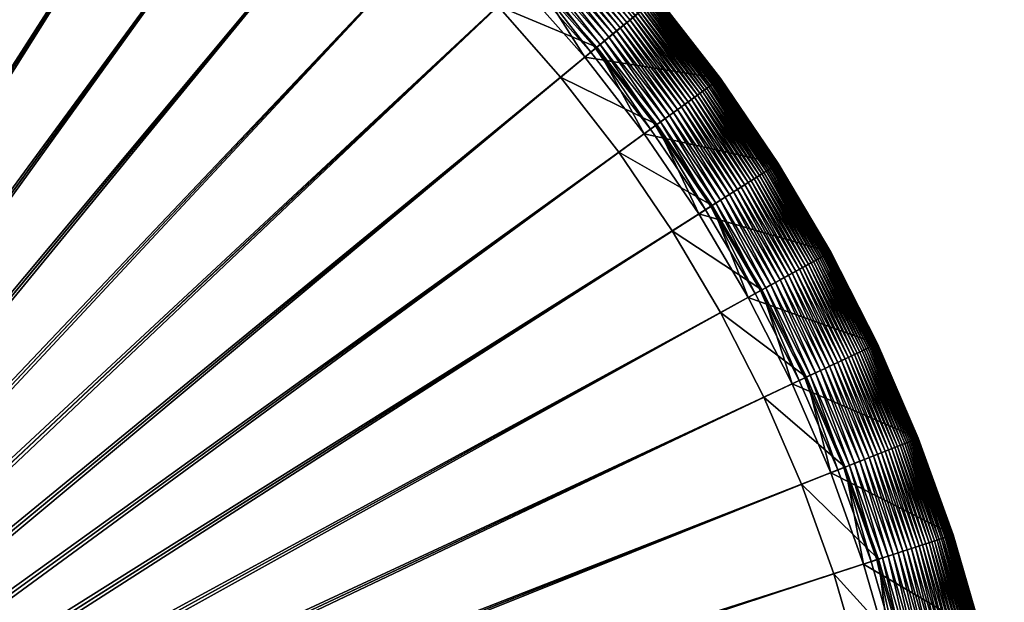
# Model space of a CAD drawing. Header units: millimetres. Extents: x -38.8 to 49.8, y -3.5 to 19.4.
# Tile 211 of 256: x -1.9 to 0.2, y 0.9 to 2.2. Entities that reach past the tile are written whole.
import ezdxf

# ---------------------------------------------------------------- set-up
doc = ezdxf.new("R2010")
doc.units = ezdxf.units.MM
doc.layers.get('0').update_dxf_attribs({"true_color": 0x5890e1})

msp = doc.modelspace()

# ---------------------------------------------------------------- meshes
at = {"color": 206, "true_color": 0x6c0888}
mesh = msp.add_polyface(dxfattribs=at)
corners = [(-3.2266, 3.3407, -9.7854), (-3.2123, 0.2265, -9.7854), (-3.0168, 3.3341, -9.7854), (-3.2266, 0.2269, -10.1714), (-3.2266, 3.2562, -10.1546), (-3.0221, 3.2497, -10.1546), (-3.1981, 0.2251, -9.7854), (-2.8079, 3.3143, -9.7854), (-3.2123, 0.2265, -10.1714), (-2.8185, 3.2305, -10.1546), (-3.1841, 0.2229, -9.7854), (-2.6006, 3.2815, -9.7854), (-3.1981, 0.2251, -10.1714), (-2.6164, 3.1985, -10.1546), (-3.1701, 0.2198, -9.7854), (-2.3958, 3.2357, -9.7854), (-3.1841, 0.2229, -10.1714), (-2.4168, 3.1539, -10.1546), (-3.1565, 0.2158, -9.7854), (-2.1943, 3.1772, -9.7854), (-3.1701, 0.2198, -10.1714), (-2.2204, 3.0968, -10.1546), (-3.143, 0.211, -9.7854), (-1.9968, 3.1061, -9.7854), (-3.1565, 0.2158, -10.1714), (-2.0279, 3.0275, -10.1546), (-3.13, 0.2053, -9.7854), (-1.8042, 3.0227, -9.7854), (-3.143, 0.211, -10.1714), (-1.8402, 2.9463, -10.1546), (-3.1173, 0.1989, -9.7854), (-1.6172, 2.9274, -9.7854), (-3.13, 0.2053, -10.1714), (-1.6579, 2.8534, -10.1546), (-3.105, 0.1916, -9.7854), (-1.4366, 2.8206, -9.7854), (-3.1173, 0.1989, -10.1714), (-1.4818, 2.7493, -10.1546), (-1.4225, 2.8428, -9.7866), (-1.2551, 2.7135, -9.7857), (-1.2475, 2.7239, -9.7866), (-1.4294, 2.832, -9.7857), (-1.263, 2.7027, -9.7854), (-3.0932, 0.1836, -9.7854), (-3.105, 0.1916, -10.1714), (-1.3127, 2.6343, -10.1546), (-1.4275, 2.8349, -10.408), (-1.2531, 2.7163, -10.408), (-1.2729, 2.689, -12.6111), (-1.182, 2.8141, -9.8368), (-1.1858, 2.8089, -9.8303), (-1.0135, 2.6752, -9.8303), (-1.1899, 2.8032, -9.8241), (-1.0179, 2.6698, -9.8241), (-1.1943, 2.7972, -9.8183), (-1.0227, 2.6641, -9.8183), (-1.199, 2.7908, -9.813), (-1.0277, 2.6579, -9.813), (-1.2039, 2.7839, -9.808), (-1.0331, 2.6514, -9.808), (-1.2092, 2.7767, -9.8035), (-1.0388, 2.6445, -9.8035), (-1.2148, 2.769, -9.7994), (-1.0449, 2.6372, -9.7994), (-1.2207, 2.7609, -9.7958), (-1.0513, 2.6295, -9.7958), (-1.2269, 2.7523, -9.7927), (-1.058, 2.6213, -9.7927), (-1.2334, 2.7433, -9.7902), (-1.0651, 2.6128, -9.7902), (-1.2403, 2.7339, -9.7881), (-1.0726, 2.6037, -9.7881), (-1.0804, 2.5943, -9.7866), (-1.0886, 2.5844, -9.7857), (-1.0972, 2.574, -9.7854), (-3.0819, 0.1749, -9.7854), (-3.0932, 0.1836, -10.1714), (-1.151, 2.5089, -10.1546), (-1.0864, 2.587, -10.408), (-1.1079, 2.561, -12.6111), (-1.1537, 2.853, -12.7647), (-0.9787, 2.7173, -12.7647), (-3.0712, 0.1654, -9.7854), (-0.9397, 2.4352, -9.7854), (-3.0819, 0.1749, -10.1714), (-0.9976, 2.3736, -10.1546), (-3.0612, 0.1554, -9.7854), (-0.7913, 2.2868, -9.7854), (-3.0712, 0.1654, -10.1714), (-0.8529, 2.229, -10.1546), (-3.0517, 0.1447, -9.7854), (-0.6526, 2.1294, -9.7854), (-3.0612, 0.1554, -10.1714), (-0.7177, 2.0756, -10.1546), (-3.043, 0.1334, -9.7854), (-0.5239, 1.9636, -9.7854), (-3.0517, 0.1447, -10.1714), (-0.5923, 1.9139, -10.1546)]
mesh.append_faces([[corners[k] for k in face] for face in [(0, 1, 2), (2, 6, 7), (7, 10, 11), (11, 14, 15), (15, 18, 19), (19, 22, 23), (23, 26, 27), (27, 30, 31), (31, 34, 35), (38, 39, 40), (41, 42, 39), (35, 43, 42), (37, 47, 45), (46, 48, 47), (68, 71, 69), (70, 72, 71), (40, 73, 72), (39, 74, 73), (42, 75, 74), (45, 78, 77), (47, 79, 78), (48, 81, 79), (74, 82, 83), (83, 86, 87), (87, 90, 91), (91, 94, 95)]], dxfattribs={"vtx0": -1, "color": 206})
mesh.append_faces([[corners[k] for k in face] for face in [(3, 4, 5), (8, 5, 9), (12, 9, 13), (16, 13, 17), (20, 17, 21), (24, 21, 25), (28, 25, 29), (32, 29, 33), (36, 33, 37), (44, 37, 45), (37, 46, 47), (49, 50, 51), (50, 52, 53), (52, 54, 55), (54, 56, 57), (56, 58, 59), (58, 60, 61), (60, 62, 63), (62, 64, 65), (64, 66, 67), (66, 68, 69), (68, 70, 71), (70, 40, 72), (40, 39, 73), (39, 42, 74), (76, 45, 77), (45, 47, 78), (47, 48, 79), (48, 80, 81), (84, 77, 85), (88, 85, 89), (92, 89, 93), (96, 93, 97)]], dxfattribs={"vtx2": -1, "color": 206})
mesh = msp.add_polyface(dxfattribs=at)
corners = [(-3.1701, 0.2198, -10.1714), (-2.2204, 3.0968, -10.1546), (-3.1565, 0.2158, -10.1714), (-2.1943, 3.1772, -9.7854), (-3.1565, 0.2158, -9.7854), (-3.143, 0.211, -9.7854), (-2.0279, 3.0275, -10.1546), (-3.143, 0.211, -10.1714), (-1.9968, 3.1061, -9.7854), (-3.13, 0.2053, -9.7854), (-1.8402, 2.9463, -10.1546), (-3.13, 0.2053, -10.1714), (-1.8042, 3.0227, -9.7854), (-3.1173, 0.1989, -9.7854), (-1.6579, 2.8534, -10.1546), (-3.1173, 0.1989, -10.1714), (-1.6172, 2.9274, -9.7854), (-3.105, 0.1916, -9.7854), (-1.4818, 2.7493, -10.1546), (-3.105, 0.1916, -10.1714), (-1.4366, 2.8206, -9.7854), (-3.0932, 0.1836, -9.7854), (-1.3127, 2.6343, -10.1546), (-3.0932, 0.1836, -10.1714), (-1.263, 2.7027, -9.7854), (-3.0819, 0.1749, -9.7854), (-1.151, 2.5089, -10.1546), (-3.0819, 0.1749, -10.1714), (-1.0972, 2.574, -9.7854), (-3.0712, 0.1654, -9.7854), (-0.9976, 2.3736, -10.1546), (-3.0712, 0.1654, -10.1714), (-0.9397, 2.4352, -9.7854), (-3.0612, 0.1554, -9.7854), (-0.8529, 2.229, -10.1546), (-3.0612, 0.1554, -10.1714), (-0.7913, 2.2868, -9.7854), (-3.0517, 0.1447, -9.7854), (-0.7177, 2.0756, -10.1546), (-3.0517, 0.1447, -10.1714), (-0.6526, 2.1294, -9.7854), (-3.043, 0.1334, -9.7854), (-0.5923, 1.9139, -10.1546), (-3.043, 0.1334, -10.1714), (-0.5239, 1.9636, -9.7854), (-3.035, 0.1216, -9.7854), (-0.406, 1.79, -9.7854), (-0.4773, 1.7447, -10.1546), (-3.035, 0.1216, -10.1714), (-3.0277, 0.1093, -9.7854), (-0.2991, 1.6094, -9.7854), (-0.3732, 1.5687, -10.1546), (-3.0277, 0.1093, -10.1714), (-3.0212, 0.0966, -9.7854), (-0.2039, 1.4224, -9.7854), (-0.2803, 1.3864, -10.1546), (-3.0212, 0.0966, -10.1714), (-3.0156, 0.0835, -9.7854), (-0.1205, 1.2298, -9.7854), (-0.1991, 1.1987, -10.1546), (-3.0156, 0.0835, -10.1714), (-3.0108, 0.0701, -9.7854), (-0.0494, 1.0323, -9.7854), (-0.1298, 1.0062, -10.1546), (-3.0108, 0.0701, -10.1714), (-3.0068, 0.0564, -9.7854), (0.0091, 0.8308, -9.7854), (-0.0727, 0.8098, -10.1546), (-3.0068, 0.0564, -10.1714), (-3.0037, 0.0425, -9.7854), (0.0549, 0.626, -9.7854), (-0.0281, 0.6101, -10.1546), (-3.0037, 0.0425, -10.1714), (-3.0014, 0.0284, -9.7854), (0.0877, 0.4187, -9.7854), (0.0039, 0.4081, -10.1546), (-3.0014, 0.0284, -10.1714), (-3.0001, 0.0142, -9.7854), (0.0232, 0.2045, -10.1546), (-3.0001, 0.0142, -10.1714), (0.1075, 0.2098, -9.7854), (-2.9996, 0, -9.7854), (0.0296, 0, -10.1546), (-2.9996, 0, -10.1714)]
mesh.append_faces([[corners[k] for k in face] for face in [(0, 1, 2), (2, 6, 7), (7, 10, 11), (11, 14, 15), (15, 18, 19), (19, 22, 23), (23, 26, 27), (27, 30, 31), (31, 34, 35), (35, 38, 39), (39, 42, 43), (44, 45, 46), (43, 47, 48), (46, 49, 50), (48, 51, 52), (50, 53, 54), (52, 55, 56), (54, 57, 58), (56, 59, 60), (58, 61, 62), (60, 63, 64), (62, 65, 66), (64, 67, 68), (66, 69, 70), (68, 71, 72), (70, 73, 74), (72, 75, 76), (76, 78, 79), (79, 82, 83)]], dxfattribs={"vtx0": -1, "color": 206})
mesh.append_faces([[corners[k] for k in face] for face in [(3, 4, 5), (8, 5, 9), (12, 9, 13), (16, 13, 17), (20, 17, 21), (24, 21, 25), (28, 25, 29), (32, 29, 33), (36, 33, 37), (40, 37, 41), (44, 41, 45), (43, 42, 47), (46, 45, 49), (48, 47, 51), (50, 49, 53), (52, 51, 55), (54, 53, 57), (56, 55, 59), (58, 57, 61), (60, 59, 63), (62, 61, 65), (64, 63, 67), (66, 65, 69), (68, 67, 71), (70, 69, 73), (72, 71, 75), (74, 73, 77), (76, 75, 78), (80, 77, 81), (79, 78, 82)]], dxfattribs={"vtx2": -1, "color": 206})
mesh = msp.add_polyface(dxfattribs=at)
corners = [(-0.9976, 2.3736, -10.1546), (-0.779, 2.2984, -10.408), (-0.8529, 2.229, -10.1546), (-0.9282, 2.4476, -10.408), (-0.8037, 2.2753, -12.6111), (-0.6582, 2.4119, -9.9359), (-0.5131, 2.2448, -9.9266), (-0.5118, 2.2459, -9.9359), (-0.6594, 2.4108, -9.9266), (-0.5146, 2.2436, -9.9174), (-0.6608, 2.4094, -9.9174), (-0.5164, 2.2421, -9.9084), (-0.6625, 2.4078, -9.9084), (-0.5185, 2.2404, -9.8995), (-0.6645, 2.406, -9.8995), (-0.5208, 2.2384, -9.8908), (-0.6667, 2.4039, -9.8908), (-0.5235, 2.2362, -9.8824), (-0.6693, 2.4015, -9.8824), (-0.5265, 2.2337, -9.8741), (-0.6721, 2.3988, -9.8741), (-0.6752, 2.3959, -9.8661), (-0.5298, 2.231, -9.8661), (-0.6787, 2.3927, -9.8583), (-0.5334, 2.228, -9.8583), (-0.6824, 2.3891, -9.8508), (-0.5374, 2.2247, -9.8508), (-0.6865, 2.3853, -9.8436), (-0.5417, 2.2211, -9.8436), (-0.6909, 2.3812, -9.8368), (-0.5464, 2.2173, -9.8368), (-0.6956, 2.3767, -9.8303), (-0.5514, 2.2131, -9.8303), (-0.7007, 2.372, -9.8241), (-0.5568, 2.2087, -9.8241), (-0.7062, 2.3668, -9.8183), (-0.5625, 2.2039, -9.8183), (-0.7119, 2.3614, -9.813), (-0.5686, 2.1988, -9.813), (-0.7181, 2.3556, -9.808), (-0.5752, 2.1935, -9.808), (-0.7247, 2.3495, -9.8035), (-0.5821, 2.1877, -9.8035), (-0.7316, 2.343, -9.7994), (-0.5894, 2.1817, -9.7994), (-0.7389, 2.3361, -9.7958), (-0.5971, 2.1753, -9.7958), (-0.7466, 2.3289, -9.7927), (-0.6053, 2.1686, -9.7927), (-0.7547, 2.3212, -9.7902), (-0.6138, 2.1615, -9.7902), (-0.7632, 2.3132, -9.7881), (-0.6228, 2.154, -9.7881), (-0.7722, 2.3048, -9.7866), (-0.6323, 2.1462, -9.7866), (-0.7815, 2.296, -9.7857), (-0.6422, 2.138, -9.7857), (-0.7913, 2.2868, -9.7854), (-0.6526, 2.1294, -9.7854), (-0.6395, 2.1402, -10.408), (-0.7177, 2.0756, -10.1546), (-0.6656, 2.1186, -12.6111), (-0.6558, 2.4141, -12.7647), (-0.5093, 2.2479, -12.7647), (-0.4833, 1.9931, -9.7902), (-0.4927, 1.9863, -9.7881), (-0.5027, 1.9791, -9.7866), (-0.5131, 1.9715, -9.7857), (-0.5239, 1.9636, -9.7854), (-0.5376, 1.9537, -12.6111)]
mesh.append_faces([[corners[k] for k in face] for face in [(0, 1, 2), (3, 4, 1), (5, 6, 7), (8, 9, 6), (10, 11, 9), (12, 13, 11), (14, 15, 13), (16, 17, 15), (18, 19, 17), (20, 22, 19), (21, 24, 22), (23, 26, 24), (25, 28, 26), (27, 30, 28), (29, 32, 30), (31, 34, 32), (33, 36, 34), (35, 38, 36), (37, 40, 38), (39, 42, 40), (41, 44, 42), (43, 46, 44), (45, 48, 46), (47, 50, 48), (49, 52, 50), (51, 54, 52), (53, 56, 54), (55, 58, 56), (2, 59, 60), (1, 61, 59), (4, 63, 61)]], dxfattribs={"vtx0": -1, "color": 206})
mesh.append_faces([[corners[k] for k in face] for face in [(20, 21, 22), (21, 23, 24), (23, 25, 26), (25, 27, 28), (27, 29, 30), (29, 31, 32), (31, 33, 34), (33, 35, 36), (35, 37, 38), (37, 39, 40), (39, 41, 42), (41, 43, 44), (43, 45, 46), (45, 47, 48), (47, 49, 50), (49, 51, 52), (51, 53, 54), (53, 55, 56), (55, 57, 58), (2, 1, 59), (1, 4, 61), (4, 62, 63), (48, 50, 64), (50, 52, 65), (52, 54, 66), (54, 56, 67), (56, 58, 68), (59, 61, 69)]], dxfattribs={"vtx2": -1, "color": 206})
mesh = msp.add_polyface(dxfattribs=at)
corners = [(-0.6558, 2.4141, -12.7647), (-0.5093, 2.2479, -9.9836), (-0.5093, 2.2479, -12.7647), (-0.6558, 2.4141, -9.9836), (-0.5093, 2.2479, -9.974), (-0.6559, 2.4141, -9.974), (-0.5096, 2.2477, -9.9644), (-0.6561, 2.4139, -9.9644), (-0.5101, 2.2473, -9.9548), (-0.6566, 2.4134, -9.9548), (-0.5108, 2.2467, -9.9453), (-0.6572, 2.4128, -9.9453), (-0.5118, 2.2459, -9.9359), (-0.3735, 2.0729, -9.9836), (-0.3735, 2.0729, -12.7647), (-0.3736, 2.0728, -9.974), (-0.3738, 2.0727, -9.9644), (-0.3743, 2.0723, -9.9548), (-0.3751, 2.0717, -9.9453), (-0.3761, 2.071, -9.9359), (-0.5131, 2.2448, -9.9266), (-0.3775, 2.07, -9.9266), (-0.5146, 2.2436, -9.9174), (-0.3791, 2.0689, -9.9174), (-0.5164, 2.2421, -9.9084), (-0.3809, 2.0675, -9.9084), (-0.5185, 2.2404, -9.8995), (-0.3831, 2.0659, -9.8995), (-0.5208, 2.2384, -9.8908), (-0.3856, 2.0641, -9.8908), (-0.5235, 2.2362, -9.8824), (-0.3884, 2.062, -9.8824), (-0.5265, 2.2337, -9.8741), (-0.3916, 2.0598, -9.8741), (-0.5298, 2.231, -9.8661), (-0.3951, 2.0572, -9.8661), (-0.5334, 2.228, -9.8583), (-0.3989, 2.0545, -9.8583), (-0.5374, 2.2247, -9.8508), (-0.403, 2.0514, -9.8508), (-0.5417, 2.2211, -9.8436), (-0.4076, 2.0481, -9.8436), (-0.5464, 2.2173, -9.8368), (-0.4124, 2.0446, -9.8368), (-0.5514, 2.2131, -9.8303), (-0.4177, 2.0408, -9.8303), (-0.5568, 2.2087, -9.8241), (-0.4233, 2.0367, -9.8241), (-0.5625, 2.2039, -9.8183), (-0.4294, 2.0323, -9.8183), (-0.5686, 2.1988, -9.813), (-0.4358, 2.0276, -9.813), (-0.5752, 2.1935, -9.808), (-0.4427, 2.0226, -9.808), (-0.5821, 2.1877, -9.8035), (-0.4499, 2.0174, -9.8035), (-0.5894, 2.1817, -9.7994), (-0.4576, 2.0118, -9.7994), (-0.5971, 2.1753, -9.7958), (-0.4657, 2.0059, -9.7958), (-0.6053, 2.1686, -9.7927), (-0.4743, 1.9997, -9.7927), (-0.6656, 2.1186, -12.6111)]
mesh.append_faces([[corners[k] for k in face] for face in [(0, 1, 2), (3, 4, 1), (5, 6, 4), (7, 8, 6), (9, 10, 8), (11, 12, 10), (2, 13, 14), (1, 15, 13), (4, 16, 15), (6, 17, 16), (8, 18, 17), (10, 19, 18), (12, 21, 19), (20, 23, 21), (22, 25, 23), (24, 27, 25), (26, 29, 27), (28, 31, 29), (30, 33, 31), (32, 35, 33), (34, 37, 35), (36, 39, 37), (38, 41, 39), (40, 43, 41), (42, 45, 43), (44, 47, 45), (46, 49, 47), (48, 51, 49), (50, 53, 51), (52, 55, 53), (54, 57, 55), (56, 59, 57)]], dxfattribs={"vtx0": -1, "color": 206})
mesh.append_faces([[corners[k] for k in face] for face in [(2, 1, 13), (1, 4, 15), (4, 6, 16), (6, 8, 17), (8, 10, 18), (10, 12, 19), (12, 20, 21), (20, 22, 23), (22, 24, 25), (24, 26, 27), (26, 28, 29), (28, 30, 31), (30, 32, 33), (32, 34, 35), (34, 36, 37), (36, 38, 39), (38, 40, 41), (40, 42, 43), (42, 44, 45), (44, 46, 47), (46, 48, 49), (48, 50, 51), (50, 52, 53), (52, 54, 55), (54, 56, 57), (56, 58, 59), (58, 60, 61), (62, 2, 14)]], dxfattribs={"vtx2": -1, "color": 206})
mesh = msp.add_polyface(dxfattribs=at)
corners = [(-0.5971, 2.1753, -9.7958), (-0.4743, 1.9997, -9.7927), (-0.4657, 2.0059, -9.7958), (-0.6053, 2.1686, -9.7927), (-0.4833, 1.9931, -9.7902), (-0.6138, 2.1615, -9.7902), (-0.4927, 1.9863, -9.7881), (-0.6228, 2.154, -9.7881), (-0.5027, 1.9791, -9.7866), (-0.6323, 2.1462, -9.7866), (-0.5131, 1.9715, -9.7857), (-0.6422, 2.138, -9.7857), (-0.5239, 1.9636, -9.7854), (-0.7177, 2.0756, -10.1546), (-0.6395, 2.1402, -10.408), (-0.5103, 1.9735, -10.408), (-0.5923, 1.9139, -10.1546), (-0.5376, 1.9537, -12.6111), (-0.6656, 2.1186, -12.6111), (-0.3735, 2.0729, -12.7647), (-0.3738, 2.0727, -9.9644), (-0.3743, 2.0723, -9.9548), (-0.2498, 1.8891, -9.9548), (-0.3751, 2.0717, -9.9453), (-0.2506, 1.8886, -9.9453), (-0.3761, 2.071, -9.9359), (-0.2517, 1.8879, -9.9359), (-0.3775, 2.07, -9.9266), (-0.2531, 1.887, -9.9266), (-0.3791, 2.0689, -9.9174), (-0.2548, 1.886, -9.9174), (-0.3809, 2.0675, -9.9084), (-0.2567, 1.8847, -9.9084), (-0.3831, 2.0659, -9.8995), (-0.259, 1.8833, -9.8995), (-0.3856, 2.0641, -9.8908), (-0.2616, 1.8816, -9.8908), (-0.3884, 2.062, -9.8824), (-0.2646, 1.8798, -9.8824), (-0.3916, 2.0598, -9.8741), (-0.2678, 1.8777, -9.8741), (-0.3951, 2.0572, -9.8661), (-0.2715, 1.8754, -9.8661), (-0.3989, 2.0545, -9.8583), (-0.2754, 1.8729, -9.8583), (-0.403, 2.0514, -9.8508), (-0.2798, 1.8701, -9.8508), (-0.4076, 2.0481, -9.8436), (-0.2845, 1.8671, -9.8436), (-0.4124, 2.0446, -9.8368), (-0.2896, 1.8639, -9.8368), (-0.4177, 2.0408, -9.8303), (-0.2951, 1.8604, -9.8303), (-0.4233, 2.0367, -9.8241), (-0.301, 1.8566, -9.8241), (-0.4294, 2.0323, -9.8183), (-0.3073, 1.8526, -9.8183), (-0.4358, 2.0276, -9.813), (-0.314, 1.8484, -9.813), (-0.4427, 2.0226, -9.808), (-0.3211, 1.8438, -9.808), (-0.4499, 2.0174, -9.8035), (-0.3287, 1.839, -9.8035), (-0.4576, 2.0118, -9.7994), (-0.3367, 1.834, -9.7994), (-0.3452, 1.8286, -9.7958), (-0.3541, 1.8229, -9.7927), (-0.3635, 1.8169, -9.7902), (-0.3734, 1.8107, -9.7881), (-0.3838, 1.8041, -9.7866), (-0.3946, 1.7972, -9.7857), (-0.406, 1.79, -9.7854), (-0.3917, 1.7991, -10.408), (-0.4773, 1.7447, -10.1546), (-0.4202, 1.781, -12.6111), (-0.249, 1.8896, -12.7647)]
mesh.append_faces([[corners[k] for k in face] for face in [(0, 1, 2), (3, 4, 1), (5, 6, 4), (7, 8, 6), (9, 10, 8), (11, 12, 10), (13, 15, 16), (14, 17, 15), (18, 19, 17), (49, 52, 50), (51, 54, 52), (53, 56, 54), (55, 58, 56), (57, 60, 58), (59, 62, 60), (61, 64, 62), (63, 65, 64), (2, 66, 65), (1, 67, 66), (4, 68, 67), (6, 69, 68), (8, 70, 69), (10, 71, 70), (16, 72, 73), (15, 74, 72), (17, 75, 74)]], dxfattribs={"vtx0": -1, "color": 206})
mesh.append_faces([[corners[k] for k in face] for face in [(13, 14, 15), (20, 21, 22), (21, 23, 24), (23, 25, 26), (25, 27, 28), (27, 29, 30), (29, 31, 32), (31, 33, 34), (33, 35, 36), (35, 37, 38), (37, 39, 40), (39, 41, 42), (41, 43, 44), (43, 45, 46), (45, 47, 48), (47, 49, 50), (49, 51, 52), (51, 53, 54), (53, 55, 56), (55, 57, 58), (57, 59, 60), (59, 61, 62), (61, 63, 64), (63, 2, 65), (2, 1, 66), (1, 4, 67), (4, 6, 68), (6, 8, 69), (8, 10, 70), (10, 12, 71), (16, 15, 72), (15, 17, 74), (17, 19, 75)]], dxfattribs={"vtx2": -1, "color": 206})
mesh = msp.add_polyface(dxfattribs=at)
corners = [(-0.3735, 2.0729, -12.7647), (-0.3735, 2.0729, -9.9836), (-0.249, 1.8896, -9.9836), (-0.249, 1.8896, -12.7647), (-0.3736, 2.0728, -9.974), (-0.249, 1.8896, -9.974), (-0.3738, 2.0727, -9.9644), (-0.2493, 1.8894, -9.9644), (-0.2498, 1.8891, -9.9548), (-0.3743, 2.0723, -9.9548), (-0.2506, 1.8886, -9.9453), (-0.3751, 2.0717, -9.9453), (-0.2517, 1.8879, -9.9359), (-0.3761, 2.071, -9.9359), (-0.2531, 1.887, -9.9266), (-0.3775, 2.07, -9.9266), (-0.2548, 1.886, -9.9174), (-0.3791, 2.0689, -9.9174), (-0.2567, 1.8847, -9.9084), (-0.3809, 2.0675, -9.9084), (-0.259, 1.8833, -9.8995), (-0.3831, 2.0659, -9.8995), (-0.2616, 1.8816, -9.8908), (-0.3856, 2.0641, -9.8908), (-0.2646, 1.8798, -9.8824), (-0.3884, 2.062, -9.8824), (-0.2678, 1.8777, -9.8741), (-0.3916, 2.0598, -9.8741), (-0.2715, 1.8754, -9.8661), (-0.3951, 2.0572, -9.8661), (-0.2754, 1.8729, -9.8583), (-0.3989, 2.0545, -9.8583), (-0.2798, 1.8701, -9.8508), (-0.403, 2.0514, -9.8508), (-0.2845, 1.8671, -9.8436), (-0.4076, 2.0481, -9.8436), (-0.2896, 1.8639, -9.8368), (-0.1362, 1.6989, -9.9836), (-0.1362, 1.6989, -12.7647), (-0.1363, 1.6989, -9.974), (-0.1365, 1.6988, -9.9644), (-0.1371, 1.6985, -9.9548), (-0.1379, 1.698, -9.9453), (-0.1391, 1.6974, -9.9359), (-0.1405, 1.6966, -9.9266), (-0.1422, 1.6957, -9.9174), (-0.1443, 1.6945, -9.9084), (-0.1466, 1.6932, -9.8995), (-0.1493, 1.6917, -9.8908), (-0.1524, 1.6901, -9.8824), (-0.1558, 1.6882, -9.8741), (-0.1595, 1.6861, -9.8661), (-0.1637, 1.6839, -9.8583), (-0.1682, 1.6814, -9.8508), (-0.1731, 1.6787, -9.8436), (-0.1784, 1.6758, -9.8368), (-0.2951, 1.8604, -9.8303), (-0.1841, 1.6726, -9.8303), (-0.301, 1.8566, -9.8241), (-0.1902, 1.6693, -9.8241), (-0.3073, 1.8526, -9.8183), (-0.1967, 1.6657, -9.8183), (-0.314, 1.8484, -9.813), (-0.2037, 1.6618, -9.813), (-0.3211, 1.8438, -9.808), (-0.2111, 1.6578, -9.808), (-0.3287, 1.839, -9.8035), (-0.219, 1.6535, -9.8035), (-0.3367, 1.834, -9.7994), (-0.2273, 1.6489, -9.7994), (-0.3452, 1.8286, -9.7958), (-0.2361, 1.644, -9.7958), (-0.3541, 1.8229, -9.7927), (-0.2453, 1.639, -9.7927), (-0.3635, 1.8169, -9.7902), (-0.2551, 1.6336, -9.7902), (-0.4202, 1.781, -12.6111)]
mesh.append_faces([[corners[k] for k in face] for face in [(0, 2, 3), (1, 5, 2), (4, 7, 5), (6, 8, 7), (9, 10, 8), (11, 12, 10), (13, 14, 12), (15, 16, 14), (17, 18, 16), (19, 20, 18), (21, 22, 20), (23, 24, 22), (25, 26, 24), (27, 28, 26), (29, 30, 28), (31, 32, 30), (33, 34, 32), (35, 36, 34), (3, 37, 38), (2, 39, 37), (5, 40, 39), (7, 41, 40), (8, 42, 41), (10, 43, 42), (12, 44, 43), (14, 45, 44), (16, 46, 45), (18, 47, 46)]], dxfattribs={"vtx0": -1, "color": 206})
mesh.append_faces([[corners[k] for k in face] for face in [(0, 1, 2), (1, 4, 5), (4, 6, 7), (3, 2, 37), (2, 5, 39), (5, 7, 40), (7, 8, 41), (8, 10, 42), (10, 12, 43), (12, 14, 44), (14, 16, 45), (16, 18, 46), (18, 20, 47), (20, 22, 48), (22, 24, 49), (24, 26, 50), (26, 28, 51), (28, 30, 52), (30, 32, 53), (32, 34, 54), (34, 36, 55), (36, 56, 57), (56, 58, 59), (58, 60, 61), (60, 62, 63), (62, 64, 65), (64, 66, 67), (66, 68, 69), (68, 70, 71), (70, 72, 73), (72, 74, 75), (76, 3, 38)]], dxfattribs={"vtx2": -1, "color": 206})
mesh = msp.add_polyface(dxfattribs=at)
corners = [(-0.259, 1.8833, -9.8995), (-0.1493, 1.6917, -9.8908), (-0.1466, 1.6932, -9.8995), (-0.2616, 1.8816, -9.8908), (-0.1524, 1.6901, -9.8824), (-0.2646, 1.8798, -9.8824), (-0.1558, 1.6882, -9.8741), (-0.2678, 1.8777, -9.8741), (-0.1595, 1.6861, -9.8661), (-0.2715, 1.8754, -9.8661), (-0.1637, 1.6839, -9.8583), (-0.2754, 1.8729, -9.8583), (-0.1682, 1.6814, -9.8508), (-0.2798, 1.8701, -9.8508), (-0.1731, 1.6787, -9.8436), (-0.2845, 1.8671, -9.8436), (-0.1784, 1.6758, -9.8368), (-0.2896, 1.8639, -9.8368), (-0.1841, 1.6726, -9.8303), (-0.2951, 1.8604, -9.8303), (-0.1902, 1.6693, -9.8241), (-0.301, 1.8566, -9.8241), (-0.1967, 1.6657, -9.8183), (-0.3073, 1.8526, -9.8183), (-0.2037, 1.6618, -9.813), (-0.314, 1.8484, -9.813), (-0.2111, 1.6578, -9.808), (-0.3211, 1.8438, -9.808), (-0.219, 1.6535, -9.8035), (-0.3287, 1.839, -9.8035), (-0.2273, 1.6489, -9.7994), (-0.3367, 1.834, -9.7994), (-0.2361, 1.644, -9.7958), (-0.3452, 1.8286, -9.7958), (-0.2453, 1.639, -9.7927), (-0.3541, 1.8229, -9.7927), (-0.2551, 1.6336, -9.7902), (-0.3635, 1.8169, -9.7902), (-0.3734, 1.8107, -9.7881), (-0.2653, 1.628, -9.7881), (-0.3838, 1.8041, -9.7866), (-0.2761, 1.622, -9.7866), (-0.3946, 1.7972, -9.7857), (-0.2874, 1.6159, -9.7857), (-0.406, 1.79, -9.7854), (-0.2991, 1.6094, -9.7854), (-0.4773, 1.7447, -10.1546), (-0.3917, 1.7991, -10.408), (-0.2843, 1.6175, -10.408), (-0.3732, 1.5687, -10.1546), (-0.4202, 1.781, -12.6111), (-0.3139, 1.6012, -12.6111), (-0.1362, 1.6989, -12.7647), (-0.085, 1.4783, -9.8303), (-0.0914, 1.4753, -9.8241), (-0.0981, 1.4721, -9.8183), (-0.1053, 1.4688, -9.813), (-0.113, 1.4652, -9.808), (-0.1211, 1.4613, -9.8035), (-0.1297, 1.4573, -9.7994), (-0.1387, 1.453, -9.7958), (-0.1483, 1.4485, -9.7927), (-0.1584, 1.4438, -9.7902), (-0.169, 1.4388, -9.7881), (-0.1801, 1.4336, -9.7866), (-0.1917, 1.4281, -9.7857), (-0.2039, 1.4224, -9.7854), (-0.1886, 1.4296, -10.408), (-0.2803, 1.3864, -10.1546), (-0.2192, 1.4152, -12.6111), (-0.0357, 1.5015, -12.7647)]
mesh.append_faces([[corners[k] for k in face] for face in [(0, 1, 2), (3, 4, 1), (5, 6, 4), (7, 8, 6), (9, 10, 8), (11, 12, 10), (13, 14, 12), (15, 16, 14), (17, 18, 16), (19, 20, 18), (21, 22, 20), (23, 24, 22), (25, 26, 24), (27, 28, 26), (29, 30, 28), (31, 32, 30), (33, 34, 32), (35, 36, 34), (37, 39, 36), (38, 41, 39), (40, 43, 41), (42, 45, 43), (46, 48, 49), (47, 51, 48), (50, 52, 51), (28, 59, 58), (30, 60, 59), (32, 61, 60), (34, 62, 61), (36, 63, 62), (39, 64, 63), (41, 65, 64), (43, 66, 65), (49, 67, 68), (48, 69, 67), (51, 70, 69)]], dxfattribs={"vtx0": -1, "color": 206})
mesh.append_faces([[corners[k] for k in face] for face in [(37, 38, 39), (38, 40, 41), (40, 42, 43), (42, 44, 45), (46, 47, 48), (47, 50, 51), (16, 18, 53), (18, 20, 54), (20, 22, 55), (22, 24, 56), (24, 26, 57), (26, 28, 58), (28, 30, 59), (30, 32, 60), (32, 34, 61), (34, 36, 62), (36, 39, 63), (39, 41, 64), (41, 43, 65), (43, 45, 66), (49, 48, 67), (48, 51, 69), (51, 52, 70)]], dxfattribs={"vtx2": -1, "color": 206})
mesh = msp.add_polyface(dxfattribs=at)
corners = [(-0.1362, 1.6989, -12.7647), (-0.1362, 1.6989, -9.9836), (-0.0357, 1.5015, -9.9836), (-0.0357, 1.5015, -12.7647), (-0.1363, 1.6989, -9.974), (-0.0357, 1.5015, -9.974), (-0.1365, 1.6988, -9.9644), (-0.036, 1.5014, -9.9644), (-0.1371, 1.6985, -9.9548), (-0.0365, 1.5011, -9.9548), (-0.1379, 1.698, -9.9453), (-0.0374, 1.5007, -9.9453), (-0.1391, 1.6974, -9.9359), (-0.0386, 1.5002, -9.9359), (-0.1405, 1.6966, -9.9266), (-0.04, 1.4995, -9.9266), (-0.1422, 1.6957, -9.9174), (-0.0418, 1.4986, -9.9174), (-0.1443, 1.6945, -9.9084), (-0.0439, 1.4976, -9.9084), (-0.1466, 1.6932, -9.8995), (-0.0464, 1.4965, -9.8995), (-0.1493, 1.6917, -9.8908), (-0.0492, 1.4952, -9.8908), (-0.1524, 1.6901, -9.8824), (-0.0523, 1.4937, -9.8824), (-0.1558, 1.6882, -9.8741), (-0.0558, 1.492, -9.8741), (-0.1595, 1.6861, -9.8661), (-0.0597, 1.4902, -9.8661), (-0.1637, 1.6839, -9.8583), (-0.064, 1.4882, -9.8583), (-0.1682, 1.6814, -9.8508), (-0.0686, 1.486, -9.8508), (-0.1731, 1.6787, -9.8436), (-0.0737, 1.4836, -9.8436), (-0.1784, 1.6758, -9.8368), (-0.0792, 1.4811, -9.8368), (-0.085, 1.4783, -9.8303), (-0.1841, 1.6726, -9.8303), (-0.0914, 1.4753, -9.8241), (-0.1902, 1.6693, -9.8241), (-0.0981, 1.4721, -9.8183), (-0.1967, 1.6657, -9.8183), (-0.1053, 1.4688, -9.813), (-0.2037, 1.6618, -9.813), (-0.113, 1.4652, -9.808), (-0.2111, 1.6578, -9.808), (-0.1211, 1.4613, -9.8035), (0.0523, 1.2982, -9.9836), (0.0523, 1.2982, -9.974), (0.052, 1.2981, -9.9644), (0.0514, 1.2979, -9.9548), (0.0505, 1.2975, -9.9453), (0.0493, 1.297, -9.9359), (0.0478, 1.2964, -9.9266), (0.046, 1.2957, -9.9174), (0.0438, 1.2948, -9.9084), (0.0413, 1.2938, -9.8995), (0.0384, 1.2927, -9.8908), (0.0352, 1.2914, -9.8824), (0.0316, 1.29, -9.8741), (0.0276, 1.2884, -9.8661), (0.0232, 1.2867, -9.8583), (0.0184, 1.2848, -9.8508), (0.0132, 1.2827, -9.8436)]
mesh.append_faces([[corners[k] for k in face] for face in [(0, 2, 3), (1, 5, 2), (4, 7, 5), (6, 9, 7), (8, 11, 9), (10, 13, 11), (12, 15, 13), (14, 17, 15), (16, 19, 17), (18, 21, 19), (20, 23, 21), (22, 25, 23), (24, 27, 25), (26, 29, 27), (28, 31, 29), (30, 33, 31), (32, 35, 33), (34, 37, 35), (36, 38, 37), (39, 40, 38), (41, 42, 40), (43, 44, 42), (45, 46, 44), (47, 48, 46)]], dxfattribs={"vtx0": -1, "color": 206})
mesh.append_faces([[corners[k] for k in face] for face in [(0, 1, 2), (1, 4, 5), (4, 6, 7), (6, 8, 9), (8, 10, 11), (10, 12, 13), (12, 14, 15), (14, 16, 17), (16, 18, 19), (18, 20, 21), (20, 22, 23), (22, 24, 25), (24, 26, 27), (26, 28, 29), (28, 30, 31), (30, 32, 33), (32, 34, 35), (34, 36, 37), (3, 2, 49), (2, 5, 50), (5, 7, 51), (7, 9, 52), (9, 11, 53), (11, 13, 54), (13, 15, 55), (15, 17, 56), (17, 19, 57), (19, 21, 58), (21, 23, 59), (23, 25, 60), (25, 27, 61), (27, 29, 62), (29, 31, 63), (31, 33, 64), (33, 35, 65)]], dxfattribs={"vtx2": -1, "color": 206})
mesh = msp.add_polyface(dxfattribs=at)
corners = [(-0.0357, 1.5015, -12.7647), (0.0523, 1.2982, -9.9836), (0.0523, 1.2982, -12.7647), (-0.0357, 1.5015, -9.9836), (0.0523, 1.2982, -9.974), (-0.0357, 1.5015, -9.974), (0.052, 1.2981, -9.9644), (-0.036, 1.5014, -9.9644), (0.0514, 1.2979, -9.9548), (-0.0365, 1.5011, -9.9548), (0.0505, 1.2975, -9.9453), (-0.0374, 1.5007, -9.9453), (0.0493, 1.297, -9.9359), (-0.0386, 1.5002, -9.9359), (0.0478, 1.2964, -9.9266), (-0.04, 1.4995, -9.9266), (0.046, 1.2957, -9.9174), (-0.0418, 1.4986, -9.9174), (0.0438, 1.2948, -9.9084), (-0.0439, 1.4976, -9.9084), (0.0413, 1.2938, -9.8995), (-0.0464, 1.4965, -9.8995), (0.0384, 1.2927, -9.8908), (-0.0492, 1.4952, -9.8908), (0.0352, 1.2914, -9.8824), (-0.0523, 1.4937, -9.8824), (0.0316, 1.29, -9.8741), (-0.0558, 1.492, -9.8741), (0.0276, 1.2884, -9.8661), (-0.0597, 1.4902, -9.8661), (0.0232, 1.2867, -9.8583), (-0.064, 1.4882, -9.8583), (0.0184, 1.2848, -9.8508), (-0.0686, 1.486, -9.8508), (0.0132, 1.2827, -9.8436), (-0.0737, 1.4836, -9.8436), (-0.0792, 1.4811, -9.8368), (0.0076, 1.2805, -9.8368), (-0.085, 1.4783, -9.8303), (0.0016, 1.2781, -9.8303), (-0.0914, 1.4753, -9.8241), (-0.0049, 1.2756, -9.8241), (-0.0981, 1.4721, -9.8183), (-0.0118, 1.2728, -9.8183), (-0.1053, 1.4688, -9.813), (-0.0192, 1.2699, -9.813), (-0.113, 1.4652, -9.808), (-0.0271, 1.2668, -9.808), (-0.1211, 1.4613, -9.8035), (-0.0355, 1.2635, -9.8035), (-0.1297, 1.4573, -9.7994), (-0.0443, 1.26, -9.7994), (-0.1387, 1.453, -9.7958), (-0.0536, 1.2563, -9.7958), (-0.1483, 1.4485, -9.7927), (-0.0634, 1.2524, -9.7927), (-0.1584, 1.4438, -9.7902), (-0.0738, 1.2483, -9.7902), (-0.169, 1.4388, -9.7881), (-0.0847, 1.244, -9.7881), (-0.1801, 1.4336, -9.7866), (-0.0961, 1.2395, -9.7866), (-0.1917, 1.4281, -9.7857), (-0.108, 1.2347, -9.7857), (-0.2039, 1.4224, -9.7854), (-0.1205, 1.2298, -9.7854), (-0.2803, 1.3864, -10.1546), (-0.1886, 1.4296, -10.408), (-0.1048, 1.236, -10.408), (-0.1991, 1.1987, -10.1546), (-0.2192, 1.4152, -12.6111), (-0.1362, 1.2236, -12.6111), (0.1274, 1.0898, -9.9836), (0.1273, 1.0898, -9.974), (0.127, 1.0897, -9.9644), (0.1264, 1.0895, -9.9548), (0.1255, 1.0892, -9.9453), (0.1243, 1.0888, -9.9359), (0.1228, 1.0883, -9.9266)]
mesh.append_faces([[corners[k] for k in face] for face in [(0, 1, 2), (3, 4, 1), (5, 6, 4), (7, 8, 6), (9, 10, 8), (11, 12, 10), (13, 14, 12), (15, 16, 14), (17, 18, 16), (19, 20, 18), (21, 22, 20), (23, 24, 22), (25, 26, 24), (27, 28, 26), (29, 30, 28), (31, 32, 30), (33, 34, 32), (35, 37, 34), (36, 39, 37), (38, 41, 39), (40, 43, 41), (42, 45, 43), (44, 47, 45), (46, 49, 47), (48, 51, 49), (50, 53, 51), (52, 55, 53), (54, 57, 55), (56, 59, 57), (58, 61, 59), (60, 63, 61), (62, 65, 63), (66, 68, 69), (67, 71, 68), (70, 2, 71)]], dxfattribs={"vtx0": -1, "color": 206})
mesh.append_faces([[corners[k] for k in face] for face in [(35, 36, 37), (36, 38, 39), (38, 40, 41), (40, 42, 43), (42, 44, 45), (44, 46, 47), (46, 48, 49), (48, 50, 51), (50, 52, 53), (52, 54, 55), (54, 56, 57), (56, 58, 59), (58, 60, 61), (60, 62, 63), (62, 64, 65), (66, 67, 68), (67, 70, 71), (70, 0, 2), (2, 1, 72), (1, 4, 73), (4, 6, 74), (6, 8, 75), (8, 10, 76), (10, 12, 77), (12, 14, 78)]], dxfattribs={"vtx2": -1, "color": 206})
mesh = msp.add_polyface(dxfattribs=at)
corners = [(0.0523, 1.2982, -12.7647), (0.1274, 1.0898, -9.9836), (0.1274, 1.0898, -12.7647), (0.0523, 1.2982, -9.9836), (0.1273, 1.0898, -9.974), (0.0523, 1.2982, -9.974), (0.127, 1.0897, -9.9644), (0.052, 1.2981, -9.9644), (0.1264, 1.0895, -9.9548), (0.0514, 1.2979, -9.9548), (0.1255, 1.0892, -9.9453), (0.0505, 1.2975, -9.9453), (0.1243, 1.0888, -9.9359), (0.0493, 1.297, -9.9359), (0.1228, 1.0883, -9.9266), (0.0478, 1.2964, -9.9266), (0.046, 1.2957, -9.9174), (0.1209, 1.0877, -9.9174), (0.0438, 1.2948, -9.9084), (0.1187, 1.0869, -9.9084), (0.0413, 1.2938, -9.8995), (0.1161, 1.0861, -9.8995), (0.0384, 1.2927, -9.8908), (0.1132, 1.0852, -9.8908), (0.0352, 1.2914, -9.8824), (0.1099, 1.0841, -9.8824), (0.0316, 1.29, -9.8741), (0.1062, 1.0829, -9.8741), (0.0276, 1.2884, -9.8661), (0.1021, 1.0816, -9.8661), (0.0232, 1.2867, -9.8583), (0.0976, 1.0801, -9.8583), (0.0184, 1.2848, -9.8508), (0.0927, 1.0785, -9.8508), (0.0132, 1.2827, -9.8436), (0.0874, 1.0768, -9.8436), (0.0076, 1.2805, -9.8368), (0.0816, 1.0749, -9.8368), (0.0016, 1.2781, -9.8303), (0.0755, 1.0729, -9.8303), (-0.0049, 1.2756, -9.8241), (0.0688, 1.0707, -9.8241), (-0.0118, 1.2728, -9.8183), (0.0617, 1.0684, -9.8183), (-0.0192, 1.2699, -9.813), (0.0542, 1.066, -9.813), (-0.0271, 1.2668, -9.808), (0.0461, 1.0634, -9.808), (-0.0355, 1.2635, -9.8035), (0.0376, 1.0606, -9.8035), (-0.0443, 1.26, -9.7994), (0.0286, 1.0577, -9.7994), (-0.0536, 1.2563, -9.7958), (0.019, 1.0546, -9.7958), (-0.0634, 1.2524, -9.7927), (0.009, 1.0513, -9.7927), (-0.0738, 1.2483, -9.7902), (-0.0016, 1.0479, -9.7902), (-0.0847, 1.244, -9.7881), (-0.0127, 1.0442, -9.7881), (-0.0961, 1.2395, -9.7866), (-0.0244, 1.0405, -9.7866), (-0.108, 1.2347, -9.7857), (-0.0366, 1.0365, -9.7857), (-0.1205, 1.2298, -9.7854), (-0.0494, 1.0323, -9.7854), (-0.1991, 1.1987, -10.1546), (-0.1048, 1.236, -10.408), (-0.0334, 1.0375, -10.408), (-0.1362, 1.2236, -12.6111), (-0.0655, 1.0271, -12.6111)]
mesh.append_faces([[corners[k] for k in face] for face in [(0, 1, 2), (3, 4, 1), (5, 6, 4), (7, 8, 6), (9, 10, 8), (11, 12, 10), (13, 14, 12), (15, 17, 14), (16, 19, 17), (18, 21, 19), (20, 23, 21), (22, 25, 23), (24, 27, 25), (26, 29, 27), (28, 31, 29), (30, 33, 31), (32, 35, 33), (34, 37, 35), (36, 39, 37), (38, 41, 39), (40, 43, 41), (42, 45, 43), (44, 47, 45), (46, 49, 47), (48, 51, 49), (50, 53, 51), (52, 55, 53), (54, 57, 55), (56, 59, 57), (58, 61, 59), (69, 2, 70)]], dxfattribs={"vtx0": -1, "color": 206})
mesh.append_faces([[corners[k] for k in face] for face in [(15, 16, 17), (16, 18, 19), (18, 20, 21), (20, 22, 23), (22, 24, 25), (24, 26, 27), (26, 28, 29), (28, 30, 31), (30, 32, 33), (32, 34, 35), (34, 36, 37), (36, 38, 39), (38, 40, 41), (40, 42, 43), (42, 44, 45), (44, 46, 47), (46, 48, 49), (48, 50, 51), (50, 52, 53), (52, 54, 55), (54, 56, 57), (56, 58, 59), (58, 60, 61), (60, 62, 63), (62, 64, 65), (66, 67, 68), (67, 69, 70), (69, 0, 2)]], dxfattribs={"vtx2": -1, "color": 206})
mesh = msp.add_polyface(dxfattribs=at)
corners = [(-0.0961, 1.2395, -9.7866), (-0.0366, 1.0365, -9.7857), (-0.0244, 1.0405, -9.7866), (-0.108, 1.2347, -9.7857), (-0.0494, 1.0323, -9.7854), (-0.1991, 1.1987, -10.1546), (-0.0334, 1.0375, -10.408), (-0.1298, 1.0062, -10.1546), (-0.1048, 1.236, -10.408), (-0.0655, 1.0271, -12.6111), (0.1274, 1.0898, -12.7647), (0.1274, 1.0898, -9.9836), (0.1892, 0.877, -9.9836), (0.1892, 0.877, -12.7647), (0.1273, 1.0898, -9.974), (0.1892, 0.877, -9.974), (0.127, 1.0897, -9.9644), (0.1888, 0.8769, -9.9644), (0.1264, 1.0895, -9.9548), (0.1882, 0.8768, -9.9548), (0.1255, 1.0892, -9.9453), (0.1873, 0.8765, -9.9453), (0.1243, 1.0888, -9.9359), (0.1861, 0.8762, -9.9359), (0.1228, 1.0883, -9.9266), (0.1845, 0.8758, -9.9266), (0.1209, 1.0877, -9.9174), (0.1826, 0.8753, -9.9174), (0.1187, 1.0869, -9.9084), (0.1803, 0.8747, -9.9084), (0.1161, 1.0861, -9.8995), (0.1777, 0.8741, -9.8995), (0.1132, 1.0852, -9.8908), (0.1747, 0.8733, -9.8908), (0.1099, 1.0841, -9.8824), (0.1713, 0.8724, -9.8824), (0.1062, 1.0829, -9.8741), (0.1676, 0.8715, -9.8741), (0.1021, 1.0816, -9.8661), (0.1634, 0.8704, -9.8661), (0.0976, 1.0801, -9.8583), (0.1589, 0.8692, -9.8583), (0.0927, 1.0785, -9.8508), (0.1539, 0.868, -9.8508), (0.0874, 1.0768, -9.8436), (0.1485, 0.8666, -9.8436), (0.0816, 1.0749, -9.8368), (0.1426, 0.8651, -9.8368), (0.0755, 1.0729, -9.8303), (0.1363, 0.8634, -9.8303), (0.0688, 1.0707, -9.8241), (0.1296, 0.8617, -9.8241), (0.0617, 1.0684, -9.8183), (0.1223, 0.8599, -9.8183), (0.0542, 1.066, -9.813), (0.1146, 0.8579, -9.813), (0.0461, 1.0634, -9.808), (0.1064, 0.8558, -9.808), (0.0376, 1.0606, -9.8035), (0.0977, 0.8535, -9.8035), (0.0286, 1.0577, -9.7994), (0.0885, 0.8512, -9.7994), (0.019, 1.0546, -9.7958), (0.0788, 0.8487, -9.7958), (0.009, 1.0513, -9.7927), (0.0686, 0.8461, -9.7927), (-0.0016, 1.0479, -9.7902), (0.0578, 0.8433, -9.7902), (-0.0127, 1.0442, -9.7881), (0.0465, 0.8404, -9.7881), (0.0346, 0.8373, -9.7866), (0.0222, 0.8341, -9.7857), (0.0091, 0.8308, -9.7854), (0.0255, 0.835, -10.408), (-0.0072, 0.8266, -12.6111)]
mesh.append_faces([[corners[k] for k in face] for face in [(0, 1, 2), (3, 4, 1), (5, 6, 7), (8, 9, 6), (10, 12, 13), (11, 15, 12), (14, 17, 15), (16, 19, 17), (18, 21, 19), (20, 23, 21), (22, 25, 23), (24, 27, 25), (26, 29, 27), (28, 31, 29), (30, 33, 31), (32, 35, 33), (34, 37, 35), (36, 39, 37), (38, 41, 39), (40, 43, 41), (42, 45, 43), (44, 47, 45), (46, 49, 47), (48, 51, 49), (50, 53, 51)]], dxfattribs={"vtx0": -1, "color": 206})
mesh.append_faces([[corners[k] for k in face] for face in [(10, 11, 12), (11, 14, 15), (14, 16, 17), (16, 18, 19), (18, 20, 21), (20, 22, 23), (22, 24, 25), (24, 26, 27), (26, 28, 29), (28, 30, 31), (30, 32, 33), (32, 34, 35), (34, 36, 37), (36, 38, 39), (38, 40, 41), (40, 42, 43), (42, 44, 45), (44, 46, 47), (46, 48, 49), (48, 50, 51), (50, 52, 53), (52, 54, 55), (54, 56, 57), (56, 58, 59), (58, 60, 61), (60, 62, 63), (62, 64, 65), (64, 66, 67), (66, 68, 69), (68, 2, 70), (2, 1, 71), (1, 4, 72), (7, 6, 73), (6, 9, 74), (9, 10, 13)]], dxfattribs={"vtx2": -1, "color": 206})
mesh = msp.add_polyface(dxfattribs=at)
corners = [(0.0617, 1.0684, -9.8183), (0.1146, 0.8579, -9.813), (0.1223, 0.8599, -9.8183), (0.0542, 1.066, -9.813), (0.1064, 0.8558, -9.808), (0.0461, 1.0634, -9.808), (0.0977, 0.8535, -9.8035), (0.0376, 1.0606, -9.8035), (0.0885, 0.8512, -9.7994), (0.0286, 1.0577, -9.7994), (0.0788, 0.8487, -9.7958), (0.019, 1.0546, -9.7958), (0.0686, 0.8461, -9.7927), (0.009, 1.0513, -9.7927), (0.0578, 0.8433, -9.7902), (-0.0016, 1.0479, -9.7902), (0.0465, 0.8404, -9.7881), (-0.0127, 1.0442, -9.7881), (0.0346, 0.8373, -9.7866), (-0.0244, 1.0405, -9.7866), (0.0222, 0.8341, -9.7857), (-0.0366, 1.0365, -9.7857), (0.0091, 0.8308, -9.7854), (-0.1298, 1.0062, -10.1546), (0.0255, 0.835, -10.408), (-0.0727, 0.8098, -10.1546), (-0.0334, 1.0375, -10.408), (-0.0072, 0.8266, -12.6111), (-0.0655, 1.0271, -12.6111), (0.1892, 0.877, -12.7647), (0.1892, 0.877, -9.9836), (0.2375, 0.6608, -9.9836), (0.2375, 0.6608, -12.7647), (0.1892, 0.877, -9.974), (0.2375, 0.6608, -9.974), (0.1888, 0.8769, -9.9644), (0.2372, 0.6607, -9.9644), (0.1882, 0.8768, -9.9548), (0.2365, 0.6606, -9.9548), (0.1873, 0.8765, -9.9453), (0.2356, 0.6604, -9.9453), (0.1861, 0.8762, -9.9359), (0.2344, 0.6602, -9.9359), (0.1845, 0.8758, -9.9266), (0.2328, 0.6599, -9.9266), (0.1826, 0.8753, -9.9174), (0.2308, 0.6595, -9.9174), (0.1803, 0.8747, -9.9084), (0.2285, 0.6591, -9.9084), (0.1777, 0.8741, -9.8995), (0.2259, 0.6586, -9.8995), (0.1747, 0.8733, -9.8908), (0.2228, 0.658, -9.8908), (0.1713, 0.8724, -9.8824), (0.2194, 0.6574, -9.8824), (0.1676, 0.8715, -9.8741), (0.2156, 0.6566, -9.8741), (0.1634, 0.8704, -9.8661), (0.2114, 0.6558, -9.8661), (0.1589, 0.8692, -9.8583), (0.2068, 0.6549, -9.8583), (0.1539, 0.868, -9.8508), (0.2017, 0.654, -9.8508), (0.1485, 0.8666, -9.8436), (0.1962, 0.6529, -9.8436), (0.1426, 0.8651, -9.8368), (0.1903, 0.6518, -9.8368), (0.1363, 0.8634, -9.8303), (0.1839, 0.6506, -9.8303), (0.1296, 0.8617, -9.8241), (0.177, 0.6493, -9.8241), (0.1697, 0.6479, -9.8183), (0.1619, 0.6464, -9.813), (0.1536, 0.6448, -9.808), (0.1448, 0.6431, -9.8035), (0.1354, 0.6413, -9.7994), (0.1256, 0.6395, -9.7958), (0.1152, 0.6375, -9.7927), (0.1043, 0.6354, -9.7902), (0.0928, 0.6332, -9.7881), (0.0807, 0.6309, -9.7866), (0.0681, 0.6285, -9.7857), (0.0549, 0.626, -9.7854), (0.0715, 0.6291, -10.408), (0.0383, 0.6228, -12.6111)]
mesh.append_faces([[corners[k] for k in face] for face in [(0, 1, 2), (3, 4, 1), (5, 6, 4), (7, 8, 6), (9, 10, 8), (11, 12, 10), (13, 14, 12), (15, 16, 14), (17, 18, 16), (19, 20, 18), (21, 22, 20), (23, 24, 25), (26, 27, 24), (28, 29, 27), (29, 31, 32), (30, 34, 31), (33, 36, 34), (35, 38, 36), (37, 40, 38), (39, 42, 40), (41, 44, 42), (43, 46, 44), (45, 48, 46), (47, 50, 48)]], dxfattribs={"vtx0": -1, "color": 206})
mesh.append_faces([[corners[k] for k in face] for face in [(29, 30, 31), (30, 33, 34), (33, 35, 36), (35, 37, 38), (37, 39, 40), (39, 41, 42), (41, 43, 44), (43, 45, 46), (45, 47, 48), (47, 49, 50), (49, 51, 52), (51, 53, 54), (53, 55, 56), (55, 57, 58), (57, 59, 60), (59, 61, 62), (61, 63, 64), (63, 65, 66), (65, 67, 68), (67, 69, 70), (69, 2, 71), (2, 1, 72), (1, 4, 73), (4, 6, 74), (6, 8, 75), (8, 10, 76), (10, 12, 77), (12, 14, 78), (14, 16, 79), (16, 18, 80), (18, 20, 81), (20, 22, 82), (25, 24, 83), (24, 27, 84), (27, 29, 32)]], dxfattribs={"vtx2": -1, "color": 206})

doc.saveas('drawing.dxf')
